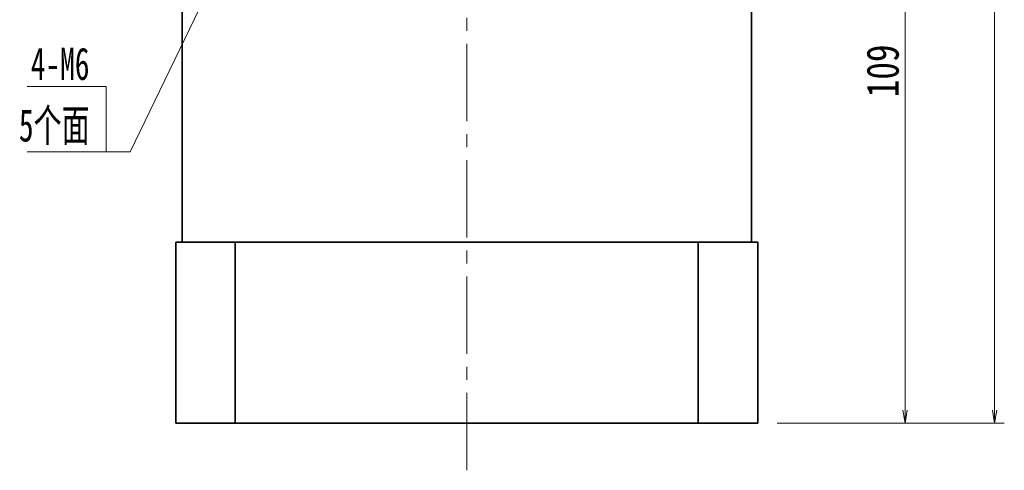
# Model space of a CAD drawing. Header units: millimetres. Extents: x -3 to 591, y 0 to 418.
# Tile 3 of 4: x 300 to 453, y 205 to 275. Entities that reach past the tile are written whole.
import ezdxf

# ---------------------------------------------------------------- set-up
doc = ezdxf.new("R2010")
doc.units = ezdxf.units.MM
doc.linetypes.add('点画线', pattern=[18, 12, -2, 2, -2])
for name, color, linetype, lineweight in [('中心线层', 1, '点画线', 18), ('尺寸线层', 3, 'Continuous', 18), ('粗实线层', 7, 'Continuous', 35)]:
    doc.layers.add(name, color=color, linetype=linetype, lineweight=lineweight)
doc.styles.add('宋体', font='txt', dxfattribs={"width": 0.8})
doc.styles.add('标准', font='txt', dxfattribs={"width": 0.667})
doc.dimstyles.new('A水平标注$0', dxfattribs={"dimtxt": 3.5, "dimasz": 2, "dimexe": 1.5, "dimexo": 3, "dimgap": 1.1, "dimtad": 1, "dimtoh": 1, "dimdec": 4, "dimdsep": 46, "dimtxsty": '宋体', "dimblk": 'OPEN', "dimcen": 3, "dimclrd": 3, "dimclre": 3, "dimclrt": 6, "dimadec": 0, "dimazin": 0, "dimtm": 1e-09, "dimtfac": 1, "dimtdec": 4, "dimtix": 1, "dimtmove": 0, "dimatfit": 3, "dimldrblk": 'OPEN', "dimfxl": 0, "dimlwd": 13, "dimlwe": 13, "dimarcsym": 0})

# ---------------------------------------------------------------- blocks, each defined once
blk = doc.blocks.new('_Open')
at = {"color": 0, "linetype": 'ByBlock', "lineweight": -2}
for p, q in [((-1, 0.167), (0, 0)), ((-1, -0.167), (0, 0)), ((0, 0), (-1, 0))]:
    blk.add_line(p, q, dxfattribs=at)
blk = doc.blocks.new('*D15')
at = {"layer": 'Defpoints', "color": 0}
for p in [(414.54, 366.66), (414.54, 212.66), (451.15, 212.66)]:
    blk.add_point(p, dxfattribs=at)
at = {"layer": '尺寸线层', "color": 3, "lineweight": 13}
for p, q in [((417.54, 366.66), (452.65, 366.66)), ((451.15, 364.66), (451.15, 214.66)), ((417.54, 212.66), (452.65, 212.66))]:
    blk.add_line(p, q, dxfattribs=at)
at = {"layer": '尺寸线层', "color": 3, "lineweight": 13, "xscale": 2, "yscale": 2, "zscale": 2}
for p, rotation in [((451.15, 366.66), 90), ((451.15, 212.66), 270)]:
    blk.add_blockref('_Open', p, dxfattribs=dict(at, rotation=rotation))
at = {"layer": '尺寸线层', "color": 6, "insert": (447.72, 289.66), "char_height": 5, "attachment_point": 5, "rotation": 90, "style": '宋体'}
blk.add_mtext('154', dxfattribs=at)
blk = doc.blocks.new('*D16')
at = {"layer": 'Defpoints', "color": 0}
for p in [(421.19, 321.66), (414.54, 212.66), (437.31, 212.66)]:
    blk.add_point(p, dxfattribs=at)
at = {"layer": '尺寸线层', "color": 3, "lineweight": 13}
for p, q in [((424.19, 321.66), (438.81, 321.66)), ((437.31, 319.66), (437.31, 214.66)), ((417.54, 212.66), (438.81, 212.66))]:
    blk.add_line(p, q, dxfattribs=at)
at = {"layer": '尺寸线层', "color": 3, "lineweight": 13, "xscale": 2, "yscale": 2, "zscale": 2}
for p, rotation in [((437.31, 321.66), 90), ((437.31, 212.66), 270)]:
    blk.add_blockref('_Open', p, dxfattribs=dict(at, rotation=rotation))
at = {"layer": '尺寸线层', "color": 6, "insert": (433.87, 267.16), "char_height": 5, "attachment_point": 5, "rotation": 90, "style": '宋体'}
blk.add_mtext('109', dxfattribs=at)

msp = doc.modelspace()

# ---------------------------------------------------------------- linework, layer by layer
at = {"layer": '中心线层'}
msp.add_line((369.5395, 205.36272), (369.5395, 369.65868), dxfattribs=at)
at = {"layer": '尺寸线层', "color": 0, "linetype": 'Continuous'}
msp.add_line((331.41818, 283.49725), (317.47461, 254.64031), dxfattribs=at)
at = {"layer": '尺寸线层', "color": 0}
for p, q in [((313.80099, 264.73077), (301.5633, 264.73077)), ((313.80099, 254.64031), (313.80099, 264.73077)), ((313.80099, 254.64031), (301.5633, 254.64031)), ((317.47461, 254.64031), (313.80099, 254.64031))]:
    msp.add_line(p, q, dxfattribs=at)
at = {"layer": '粗实线层'}
for p, q in [((325.5395, 276.65868), (325.5395, 240.65868)), ((413.5395, 276.65868), (413.5395, 240.65868)), ((324.5395, 212.65868), (324.5395, 240.65868)), ((414.5395, 240.65868), (324.5395, 240.65868)), ((333.74505, 212.65868), (333.74505, 240.65868)), ((405.33396, 212.65868), (405.33396, 240.65868)), ((414.5395, 240.65868), (414.5395, 212.65868)), ((414.5395, 212.65868), (324.5395, 212.65868))]:
    msp.add_line(p, q, dxfattribs=at)

# ---------------------------------------------------------------- texts
at = {"layer": '尺寸线层', "color": 0, "style": '标准', "width": 0.667}
for s, p in [('4-M6', (302.13143, 265.76387)), ('5个面', (300.29279, 256.2346))]:
    msp.add_text(s, height=5, dxfattribs=at).set_placement(p)

# ---------------------------------------------------------------- dimensions: what is measured, and where the dimension line sits
at = {"layer": '尺寸线层'}
for base, p1, picture, middle in [((451.15027, 212.65868), (414.5395, 366.65868), '*D15', (447.72011, 289.65868)), ((437.30979, 212.65868), (421.19163, 321.65868), '*D16', (433.86565, 267.15868))]:
    dim = msp.add_linear_dim(base=base, p1=p1, p2=(414.5395, 212.65868), angle=270, dimstyle='A水平标注$0', override={"dimtxt": 5, "dimgap": 1}, dxfattribs=at)
    dim.commit()
    dim.dimension.update_dxf_attribs({"geometry": picture, "text_midpoint": middle})

doc.saveas('drawing.dxf')
